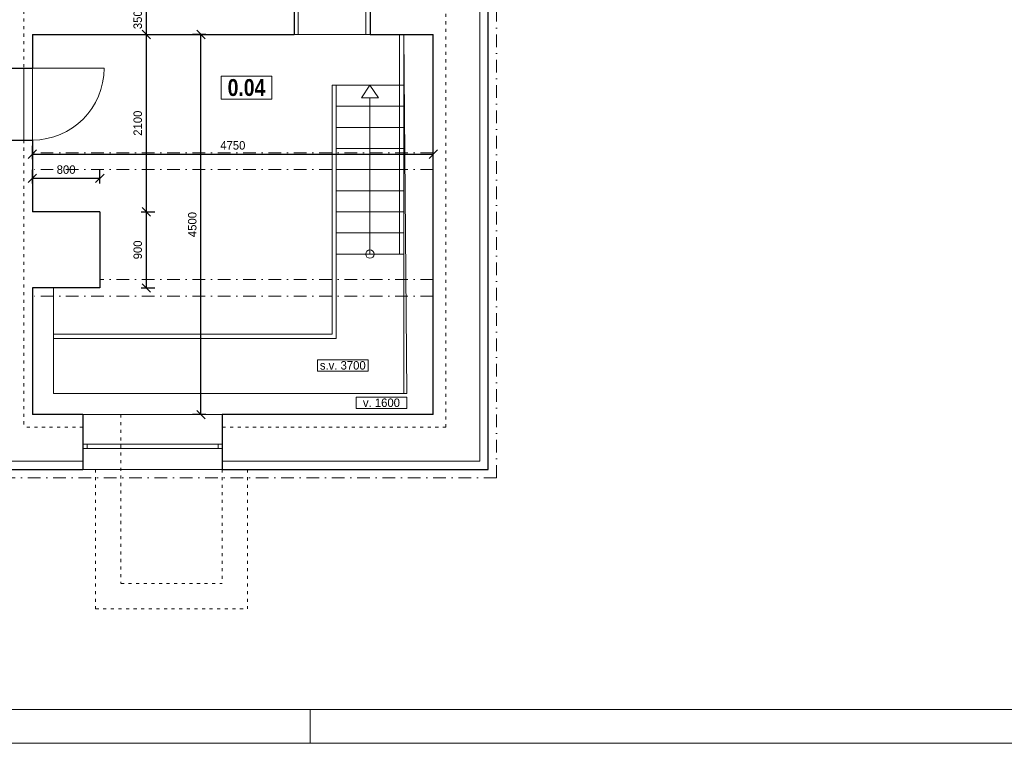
# Model space of a CAD drawing. Header units: millimetres. Extents: x -65956 to 5894746, y -14679 to 163521.
# Tile 83 of 89: x 7450 to 19115, y 45221 to 53788. Entities that reach past the tile are written whole.
import ezdxf

# ---------------------------------------------------------------- set-up
doc = ezdxf.new("R2010")
doc.units = ezdxf.units.MM
doc.linetypes.add('ACAD_ISO03W100', pattern=[30, 12, -18])
doc.linetypes.add('ČERCHOVANÁ', pattern=[1, 0.5, -0.25, 0, -0.25])
doc.layers.get('0').update_dxf_attribs({"lineweight": 5})
doc.layers.get('Defpoints').update_dxf_attribs({"color": 2, "lineweight": 30})
doc.layers.add('- pomocna', color=232, linetype='Continuous', lineweight=0, plot=False)
doc.layers.add('- pomocná oramovanie', color=245, linetype='Continuous', lineweight=0, plot=False)
for name, color, linetype, lineweight in [('H popisky', 30, 'Continuous', 25), ('H stavba', 82, 'Continuous', 30), ('KOTY', 51, 'Continuous', 5), ('m_ciarkovana zariadenie', 7, 'Continuous', 0), ('m_popis', 7, 'Continuous', 0), ('otvor', 163, 'Continuous', 5), ('Tbč stavba', 4, 'ČERCHOVANÁ', 0)]:
    doc.layers.add(name, color=color, linetype=linetype, lineweight=lineweight)
doc.styles.add('1-100_te_2mm_200', font='technic_.ttf', dxfattribs={"height": 200})
doc.styles.add('1-20_ce_5mm_100', font='GOTHIC.TTF', dxfattribs={"height": 100})
doc.styles.add('1-50_ce_2mm_100', font='GOTHIC.TTF', dxfattribs={"height": 100})
doc.dimstyles.new('technic_1-100', dxfattribs={"dimtxt": 200, "dimasz": 240, "dimexe": 300, "dimexo": 200, "dimgap": 100, "dimtad": 1, "dimdec": 1, "dimrnd": 0.5, "dimtxsty": '1-100_te_2mm_200', "dimblk": 'OBLIQUE', "dimcen": 2.5, "dimclrd": 256, "dimclrt": 256, "dimadec": 0, "dimazin": 0, "dimtfac": 1, "dimtdec": 1, "dimtix": 1, "dimtmove": 1, "dimatfit": 3, "dimldrblk": 'OBLIQUE', "dimfxl": 400, "dimfxlon": 1, "dimarcsym": 0})

# ---------------------------------------------------------------- blocks, each defined once
blk = doc.blocks.new('_Oblique')
at = {"color": 0, "linetype": 'ByBlock', "lineweight": -2}
blk.add_line((-0.5, -0.5), (0.5, 0.5), dxfattribs=at)
blk = doc.blocks.new('*D1003')
at = {"layer": 'Defpoints', "color": 0, "transparency": 16777216}
for p in [(8400, 51513), (8951, 51513), (8400, 50613)]:
    blk.add_point(p, dxfattribs=at)
at = {"layer": 'KOTY', "color": 0, "lineweight": -2, "transparency": 16777216}
for p, q in [((8891, 51513), (9051, 51513)), ((8891, 50613), (9051, 50613))]:
    blk.add_line(p, q, dxfattribs=at)
at = {"layer": 'KOTY', "lineweight": -2, "transparency": 16777216}
blk.add_line((8951, 50613), (8951, 51513), dxfattribs=at)
at = {"layer": 'KOTY', "lineweight": -2, "transparency": 16777216, "xscale": 100, "yscale": 100, "zscale": 100}
for p, rotation in [((8951, 51513), 90), ((8951, 50613), 270)]:
    blk.add_blockref('_Oblique', p, dxfattribs=dict(at, rotation=rotation))
at = {"layer": 'KOTY', "transparency": 16777216, "insert": (8849, 51063), "char_height": 100, "attachment_point": 5, "rotation": 90, "style": '1-20_ce_5mm_100'}
blk.add_mtext('900', dxfattribs=at)
blk = doc.blocks.new('*D1004')
at = {"layer": 'Defpoints', "color": 0, "transparency": 16777216}
for p in [(7600, 51910), (7600, 51513), (8400, 51513)]:
    blk.add_point(p, dxfattribs=at)
at = {"layer": 'KOTY', "color": 0, "lineweight": -2, "transparency": 16777216}
for p, q in [((7600, 51850), (7600, 52010)), ((8400, 51850), (8400, 52010))]:
    blk.add_line(p, q, dxfattribs=at)
at = {"layer": 'KOTY', "lineweight": -2, "transparency": 16777216}
blk.add_line((8400, 51910), (7600, 51910), dxfattribs=at)
at = {"layer": 'KOTY', "lineweight": -2, "transparency": 16777216, "xscale": 100, "yscale": 100, "zscale": 100, "rotation": 180}
blk.add_blockref('_Oblique', (7600, 51910), dxfattribs=at)
at = {"layer": 'KOTY', "lineweight": -2, "transparency": 16777216, "xscale": 100, "yscale": 100, "zscale": 100}
blk.add_blockref('_Oblique', (8400, 51910), dxfattribs=at)
at = {"layer": 'KOTY', "transparency": 16777216, "insert": (8000, 52013), "char_height": 100, "attachment_point": 5, "style": '1-20_ce_5mm_100'}
blk.add_mtext('800', dxfattribs=at)
blk = doc.blocks.new('*D1006')
at = {"layer": 'Defpoints', "color": 0, "transparency": 16777216}
for p in [(7600, 53613), (8951, 53613), (8400, 51513)]:
    blk.add_point(p, dxfattribs=at)
at = {"layer": 'KOTY', "color": 0, "lineweight": -2, "transparency": 16777216}
for p, q in [((8891, 53613), (9051, 53613)), ((8891, 51513), (9051, 51513))]:
    blk.add_line(p, q, dxfattribs=at)
at = {"layer": 'KOTY', "lineweight": -2, "transparency": 16777216}
blk.add_line((8951, 51513), (8951, 53613), dxfattribs=at)
at = {"layer": 'KOTY', "lineweight": -2, "transparency": 16777216, "xscale": 100, "yscale": 100, "zscale": 100}
for p, rotation in [((8951, 53613), 90), ((8951, 51513), 270)]:
    blk.add_blockref('_Oblique', p, dxfattribs=dict(at, rotation=rotation))
at = {"layer": 'KOTY', "transparency": 16777216, "insert": (8849, 52563), "char_height": 100, "attachment_point": 5, "rotation": 90, "style": '1-20_ce_5mm_100'}
blk.add_mtext('2100', dxfattribs=at)
blk = doc.blocks.new('*D1012')
at = {"layer": 'Defpoints', "color": 0, "transparency": 16777216}
for p in [(2600, 50713), (3800, 50513), (7600, 50513)]:
    blk.add_point(p, dxfattribs=at)
at = {"layer": 'KOTY', "lineweight": -2, "transparency": 16777216}
for p, q in [((3800, 50713), (3800, 50813)), ((3800, 50713), (3800, 50513)), ((3800, 50513), (3800, 50413))]:
    blk.add_line(p, q, dxfattribs=at)
at = {"layer": 'KOTY', "color": 0, "lineweight": -2, "transparency": 16777216}
for p, q in [((3740, 50713), (3900, 50713)), ((3860, 50513), (3700, 50513))]:
    blk.add_line(p, q, dxfattribs=at)
at = {"layer": 'KOTY', "lineweight": -2, "transparency": 16777216, "xscale": 100, "yscale": 100, "zscale": 100}
for p, rotation in [((3800, 50713), 270), ((3800, 50513), 90)]:
    blk.add_blockref('_Oblique', p, dxfattribs=dict(at, rotation=rotation))
at = {"layer": 'KOTY', "transparency": 16777216, "insert": (3697, 50613), "char_height": 100, "attachment_point": 5, "rotation": 90, "style": '1-20_ce_5mm_100'}
blk.add_mtext('200', dxfattribs=at)
blk = doc.blocks.new('*D1013')
at = {"layer": 'Defpoints', "color": 0, "transparency": 16777216}
for p in [(7600, 50513), (2600, 49113), (3800, 49113)]:
    blk.add_point(p, dxfattribs=at)
at = {"layer": 'KOTY', "color": 0, "lineweight": -2, "transparency": 16777216}
for p, q in [((3860, 50513), (3700, 50513)), ((3740, 49113), (3900, 49113))]:
    blk.add_line(p, q, dxfattribs=at)
at = {"layer": 'KOTY', "lineweight": -2, "transparency": 16777216}
blk.add_line((3800, 50513), (3800, 49113), dxfattribs=at)
at = {"layer": 'KOTY', "lineweight": -2, "transparency": 16777216, "xscale": 100, "yscale": 100, "zscale": 100}
for p, rotation in [((3800, 50513), 90), ((3800, 49113), 270)]:
    blk.add_blockref('_Oblique', p, dxfattribs=dict(at, rotation=rotation))
at = {"layer": 'KOTY', "transparency": 16777216, "insert": (3697, 49813), "char_height": 100, "attachment_point": 5, "rotation": 90, "style": '1-20_ce_5mm_100'}
blk.add_mtext('1400', dxfattribs=at)
blk = doc.blocks.new('*D1015')
at = {"layer": 'Defpoints', "color": 0, "transparency": 16777216}
for p in [(9597, 53613), (12350, 53613), (12350, 49113)]:
    blk.add_point(p, dxfattribs=at)
at = {"layer": 'KOTY', "color": 0, "lineweight": -2, "transparency": 16777216}
for p, q in [((9657, 53613), (9497, 53613)), ((9657, 49113), (9497, 49113))]:
    blk.add_line(p, q, dxfattribs=at)
at = {"layer": 'KOTY', "lineweight": -2, "transparency": 16777216}
blk.add_line((9597, 49113), (9597, 53613), dxfattribs=at)
at = {"layer": 'KOTY', "lineweight": -2, "transparency": 16777216, "xscale": 100, "yscale": 100, "zscale": 100}
for p, rotation in [((9597, 53613), 90), ((9597, 49113), 270)]:
    blk.add_blockref('_Oblique', p, dxfattribs=dict(at, rotation=rotation))
at = {"layer": 'KOTY', "transparency": 16777216, "insert": (9495, 51363), "char_height": 100, "attachment_point": 5, "rotation": 90, "style": '1-20_ce_5mm_100'}
blk.add_mtext('4500', dxfattribs=at)
blk = doc.blocks.new('*D1027')
at = {"layer": 'Defpoints', "color": 0, "transparency": 16777216}
for p in [(7601, 53963), (8951, 53963), (7600, 53613)]:
    blk.add_point(p, dxfattribs=at)
at = {"layer": 'KOTY', "color": 0, "lineweight": -2, "transparency": 16777216}
for p, q in [((8891, 53963), (9051, 53963)), ((8891, 53613), (9051, 53613))]:
    blk.add_line(p, q, dxfattribs=at)
at = {"layer": 'KOTY', "lineweight": -2, "transparency": 16777216}
blk.add_line((8951, 53613), (8951, 53963), dxfattribs=at)
at = {"layer": 'KOTY', "lineweight": -2, "transparency": 16777216, "xscale": 100, "yscale": 100, "zscale": 100}
for p, rotation in [((8951, 53963), 90), ((8951, 53613), 270)]:
    blk.add_blockref('_Oblique', p, dxfattribs=dict(at, rotation=rotation))
at = {"layer": 'KOTY', "transparency": 16777216, "insert": (8849, 53788), "char_height": 100, "attachment_point": 5, "rotation": 90, "style": '1-20_ce_5mm_100'}
blk.add_mtext('350', dxfattribs=at)
blk = doc.blocks.new('*T1037')
at = {"layer": 'Defpoints', "color": 8, "linetype": 'ByBlock', "lineweight": 0, "transparency": 16777216}
for p, q in [((0, 137), (600, 137)), ((0, 0), (0, 137)), ((600, 0), (600, 137)), ((0, 0), (600, 0))]:
    blk.add_line(p, q, dxfattribs=at)
at = {"layer": 'm_popis', "color": 0, "transparency": 16777216, "insert": (300, 69), "char_height": 100, "width": 596, "attachment_point": 5, "style": '1-50_ce_2mm_100'}
blk.add_mtext('s.v. 3700', dxfattribs=at)
blk = doc.blocks.new('*D1038')
at = {"layer": 'Defpoints', "color": 0, "transparency": 16777216}
for p in [(12350, 52197), (7600, 51513), (12350, 51513)]:
    blk.add_point(p, dxfattribs=at)
at = {"layer": 'KOTY', "color": 0, "lineweight": -2, "transparency": 16777216}
for p, q in [((7600, 52137), (7600, 52297)), ((12350, 52137), (12350, 52297))]:
    blk.add_line(p, q, dxfattribs=at)
at = {"layer": 'KOTY', "lineweight": -2, "transparency": 16777216}
blk.add_line((7600, 52197), (12350, 52197), dxfattribs=at)
at = {"layer": 'KOTY', "lineweight": -2, "transparency": 16777216, "xscale": 100, "yscale": 100, "zscale": 100, "rotation": 180}
blk.add_blockref('_Oblique', (7600, 52197), dxfattribs=at)
at = {"layer": 'KOTY', "lineweight": -2, "transparency": 16777216, "xscale": 100, "yscale": 100, "zscale": 100}
blk.add_blockref('_Oblique', (12350, 52197), dxfattribs=at)
at = {"layer": 'KOTY', "transparency": 16777216, "insert": (9975, 52300), "char_height": 100, "attachment_point": 5, "style": '1-20_ce_5mm_100'}
blk.add_mtext('4750', dxfattribs=at)
blk = doc.blocks.new('*T1045')
at = {"layer": 'Defpoints', "color": 8, "linetype": 'ByBlock', "lineweight": 0, "transparency": 16777216}
for p, q in [((0, 137), (600, 137)), ((0, 0), (0, 137)), ((600, 0), (600, 137)), ((0, 0), (600, 0))]:
    blk.add_line(p, q, dxfattribs=at)
at = {"layer": 'm_popis', "color": 0, "transparency": 16777216, "insert": (300, 69), "char_height": 100, "width": 596, "attachment_point": 5, "style": '1-50_ce_2mm_100'}
blk.add_mtext('v. 1600', dxfattribs=at)
blk = doc.blocks.new('cxyvyxcvcx')
at = {"layer": '- pomocná oramovanie'}
blk.add_lwpolyline([(-137118, -52083), (-177318, -52083), (-177318, -24183), (-137118, -24183)], close=True, dxfattribs=at)
blk.add_line((-167718, -52083), (-167718, -52483))
blk.add_lwpolyline([(-136718, -52483), (-177718, -52483), (-177718, -23783), (-136718, -23783)], close=True)
blk = doc.blocks.new('*T1051')
at = {"layer": 'Defpoints', "color": 8, "linetype": 'ByBlock', "lineweight": 0, "transparency": 16777216}
for p, q in [((0, 0), (600, 0)), ((0, 0), (0, -271)), ((600, 0), (600, -271)), ((0, -271), (600, -271))]:
    blk.add_line(p, q, dxfattribs=at)
at = {"layer": 'H popisky', "color": 0, "transparency": 16777216, "insert": (300, -135), "char_height": 200, "width": 596, "attachment_point": 5, "style": '1-50_ce_2mm_100'}
blk.add_mtext('{\\fTechnicLite|b1|i0|c2|p2;\\C256;0.04}', dxfattribs=at)

msp = doc.modelspace()

# ---------------------------------------------------------------- linework, layer by layer
at = {"layer": '- pomocna'}
msp.add_lwpolyline([(7850.1, 49363.33), (12035.9, 49363.33), (12000.1, 53613.33), (7600.1, 53613.33), (7600.1, 51513.33), (8400.1, 51513.33), (8400.1, 50613.33), (7850.1, 50613.33), (7850.1, 49363.33)], dxfattribs=at)
at = {"linetype": 'Continuous'}
for p, q in [((12900.1, 48563.33), (12900.1, 55063.33)), ((8200.1, 48563.33), (6700.1, 48563.33)), ((12900.1, 48563.33), (9850.1, 48563.33))]:
    msp.add_line(p, q, dxfattribs=at)
for p, q in [((11950.1, 51013.33), (11950.1, 53613.33)), ((12000.1, 49363.33), (12000.1, 53613.33)), ((11150.1, 53013.33), (12000.1, 53013.33)), ((11150.1, 50063.33), (11150.1, 53013.33)), ((11200.1, 50013.33), (11200.1, 53013.33)), ((11600.1, 53013.33), (11500.1, 52863.33)), ((11600.1, 53013.33), (11700.1, 52863.33)), ((11500.1, 52863.33), (11700.1, 52863.33)), ((11600.1, 51013.33), (11600.1, 52863.33)), ((11200.1, 52763.33), (12000.1, 52763.33)), ((11200.1, 52763.33), (12000.1, 52763.33)), ((11200.1, 52513.33), (12000.1, 52513.33)), ((11200.1, 52263.33), (12000.1, 52263.33)), ((11200.1, 52013.33), (12000.1, 52013.33)), ((11200.1, 51763.33), (12000.1, 51763.33)), ((11200.1, 51513.33), (12000.1, 51513.33)), ((11200.1, 51263.33), (12000.1, 51263.33)), ((11200.1, 51263.33), (12000.1, 51263.33)), ((11200.1, 51013.33), (12000.1, 51013.33)), ((7850.1, 50613.33), (7850.1, 49363.33)), ((11150.1, 50063.33), (7850.1, 50063.33)), ((11200.1, 50013.33), (7850.1, 50013.33)), ((12000.1, 49363.33), (7850.1, 49363.33)), ((8200.1, 49113.33), (9850.1, 49113.33)), ((8200.1, 48463.33), (9850.1, 48463.33))]:
    msp.add_line(p, q)
msp.add_circle((11600.1, 51013.33), 50)
at = {"layer": 'H stavba'}
for p, q in [((13000.1, 48463.33), (13000.1, 55063.33)), ((10701.09, 53963.33), (10701.16, 53613.16)), ((11601.09, 53963.33), (11601.16, 53613.33)), ((7600.1, 53613.33), (10701.16, 53613.33)), ((7600.1, 53613.33), (7600.1, 53213.33)), ((11601.16, 53613.33), (12350.1, 53613.33)), ((12350.1, 49113.33), (12350.1, 53613.33)), ((7100.1, 53213.33), (7600.1, 53213.33)), ((7100.1, 52363.33), (7600.1, 52363.33)), ((7600.1, 52363.33), (7600.1, 51513.33)), ((8400.1, 51513.33), (7600.1, 51513.33)), ((8400.1, 51513.33), (8400.1, 50613.33)), ((8400.1, 50613.33), (7600.1, 50613.33)), ((7600.1, 50613.33), (7600.1, 49113.33)), ((8200.1, 49113.33), (7600.1, 49113.33)), ((8200.1, 49113.33), (8200.1, 48463.33)), ((12350.1, 49113.33), (9850.1, 49113.33)), ((9850.1, 49113.33), (9850.1, 48463.33)), ((6700.1, 48463.33), (8200.1, 48463.33)), ((9850.1, 48463.33), (13000.1, 48463.33))]:
    msp.add_line(p, q, dxfattribs=at)
at = {"layer": 'm_ciarkovana zariadenie', "linetype": 'ACAD_ISO03W100', "ltscale": 3}
for p, q in [((7500.1, 58663.33), (7500.1, 48963.33)), ((12500.1, 48963.33), (12500.1, 55063.33)), ((8650.1, 49113.33), (8650.1, 47113.33)), ((8200.1, 48963.33), (7500.1, 48963.33)), ((12500.1, 48963.33), (9850.1, 48963.33)), ((8350.1, 48463.33), (8350.1, 46813.33)), ((9850.1, 48463.33), (9850.1, 47113.33)), ((10150.1, 48463.33), (10150.1, 46813.33)), ((8650.62, 47113.33), (9850.1, 47113.33)), ((8350.1, 46813.33), (10150.1, 46813.33))]:
    msp.add_line(p, q, dxfattribs=at)
at = {"layer": 'otvor'}
for p, q in [((10750.93, 54763.33), (10751.16, 53613.17)), ((11551.09, 53963.33), (11551.16, 53613.32)), ((11601.16, 53613.33), (10701.16, 53613.16)), ((7500.1, 53213.33), (7500.1, 52363.33)), ((7600.1, 52363.33), (7600.1, 53213.33)), ((7600.1, 53213.33), (8450.1, 53213.33)), ((9850.1, 48763.33), (8200.1, 48763.33)), ((8250.1, 48763.33), (8250.1, 48713.33)), ((9800.1, 48763.33), (9800.1, 48713.33)), ((9850.1, 48713.33), (8200.1, 48713.33))]:
    msp.add_line(p, q, dxfattribs=at)
msp.add_arc((7600.1, 53213.33), 850, 270, 0, dxfattribs=at)
at = {"layer": 'Tbč stavba', "ltscale": 300}
for p, q in [((13100.1, 48363.33), (13100.1, 58463.33)), ((12350.1, 52213.33), (7600.1, 52213.33)), ((12350.1, 52013.33), (7600.1, 52013.33)), ((12350.1, 50713.33), (8400.1, 50713.33)), ((12350.1, 50513.33), (7600.1, 50513.33)), ((13100.1, 48363.33), (1850.1, 48363.33))]:
    msp.add_line(p, q, dxfattribs=at)

# ---------------------------------------------------------------- block references
for name, p in [('cxyvyxcvcx', (178608.98, 97704.75)), ('*T1051', (9836.95, 53119.16)), ('*T1037', (10977.79, 49626.19)), ('*T1045', (11435.9, 49183.74))]:
    msp.add_blockref(name, p)

# ---------------------------------------------------------------- dimensions: what is measured, and where the dimension line sits
at = {"layer": 'KOTY'}
for base, p1, p2, picture, middle in [((8951.29, 53963.33), (7600.1, 53613.33), (7601.09, 53963.33), '*D1027', (8848.78, 53788.33)), ((8951.36, 53613.33), (8400.1, 51513.33), (7600.1, 53613.33), '*D1006', (8848.85, 52563.33)), ((9597.37, 53613.33), (12350.1, 49113.33), (12350.1, 53613.33), '*D1015', (9494.86, 51363.33)), ((8951.36, 51513.33), (8400.1, 50613.33), (8400.1, 51513.33), '*D1003', (8848.85, 51063.33)), ((3799.8, 50513.33), (2600.1, 50713.33), (7600.1, 50513.33), '*D1012', (3697.29, 50613.33)), ((3799.8, 49113.33), (7600.1, 50513.33), (2600.1, 49113.33), '*D1013', (3697.29, 49813.33))]:
    dim = msp.add_linear_dim(base=base, p1=p1, p2=p2, angle=90, dimstyle='technic_1-100', override={"dimtxt": 100, "dimasz": 100, "dimexe": 100, "dimgap": 50, "dimtxsty": '1-20_ce_5mm_100', "dimfxl": 60}, dxfattribs=at)
    dim.commit()
    dim.dimension.update_dxf_attribs({"geometry": picture, "text_midpoint": middle})
for base, p1, p2, picture, middle in [((12350.1, 52197.05), (7600.1, 51513.33), (12350.1, 51513.33), '*D1038', (9975.1, 52299.56)), ((7600.1, 51910.37), (8400.1, 51513.33), (7600.1, 51513.33), '*D1004', (8000.1, 52012.88))]:
    dim = msp.add_linear_dim(base=base, p1=p1, p2=p2, dimstyle='technic_1-100', override={"dimtxt": 100, "dimasz": 100, "dimexe": 100, "dimgap": 50, "dimtxsty": '1-20_ce_5mm_100', "dimfxl": 60}, dxfattribs=at)
    dim.commit()
    dim.dimension.update_dxf_attribs({"geometry": picture, "text_midpoint": middle})

doc.saveas('drawing.dxf')
